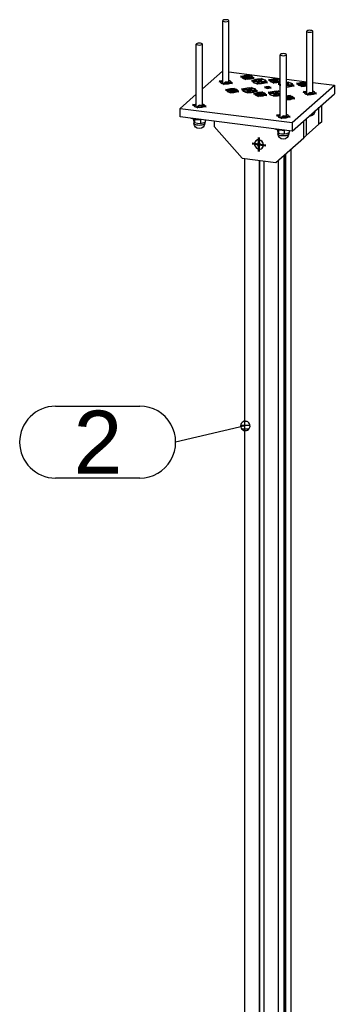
# Model space of a CAD drawing. Header units: millimetres. Extents: x 4464 to 5058, y 2900 to 3320.
# Tile 12 of 110: x 4508 to 4526, y 3017 to 3072. Entities that reach past the tile are written whole.
import ezdxf
from ezdxf.enums import TextEntityAlignment as Align

# ---------------------------------------------------------------- set-up
doc = ezdxf.new("R2010")
doc.units = ezdxf.units.MM
doc.linetypes.add('STRICHPUNKT2', pattern=[18.5, 10, -4, 0.5, -4])
doc.layers.get('0').update_dxf_attribs({"linetype": 'CONTINUOUS'})
doc.layers.add('DIM49', color=4, linetype='CONTINUOUS')
doc.layers.add('TXT_ALL', color=7, linetype='CONTINUOUS')
doc.layers.add('LE_ALL', color=7, linetype='CONTINUOUS', lineweight=50)
doc.styles.add('ARIAL', font='arial.ttf')

# ---------------------------------------------------------------- blocks, each defined once
blk = doc.blocks.new('Profiel 60x60_02880', base_point=(4520.62325692, 3064.25163737))
for p, q in [((4522.79755227, 3064.42610687), (4522.79755225, 2975.81886504)), ((4522.83536477, 3064.45945437), (4522.83536475, 2975.77598969)), ((4522.89772573, 3064.51445156), (4522.89772571, 2975.70527901)), ((4523.20119239, 3064.782084), (4523.20119237, 2975.36118016)), ((4520.62325692, 3064.25163737), (4520.6232569, 3015.10500074)), ((4521.42615423, 3064.15048181), (4521.42615422, 3015.00384519)), ((4521.44972446, 3064.14751224), (4521.44972444, 3015.00087562)), ((4521.69118829, 3064.11709066), (4521.69118828, 3014.97045404)), ((4522.49408561, 3064.15847444), (4522.49408559, 2976.16296389)), ((4520.6232569, 3012.83384331), (4520.6232569, 2997.34876379)), ((4521.42615422, 3012.73268776), (4521.42615421, 2997.24760824)), ((4521.44972444, 3012.72971819), (4521.44972444, 2997.24463867)), ((4521.69118828, 3012.69929661), (4521.69118828, 2997.21421709)), ((4520.6232569, 2995.07760636), (4520.6232569, 2979.5925191)), ((4521.42615421, 2994.97645081), (4521.42615421, 2979.49136355)), ((4521.44972444, 2994.97348124), (4521.44972444, 2979.48839398)), ((4521.69118828, 2994.94305966), (4521.69118827, 2979.45797239)), ((4520.62325689, 2977.32136167), (4520.62325689, 2976.39866615)), ((4521.42615421, 2977.22020612), (4521.42615421, 2976.29751059)), ((4521.44972443, 2977.21723655), (4521.44972443, 2976.29454102)), ((4521.69118827, 2977.18681497), (4521.69118827, 2976.26411944))]:
    blk.add_line(p, q)
blk = doc.blocks.new('Profiel 60x60_02879')
blk.add_blockref('Profiel 60x60_02880', (4520.62325692, 3064.25163737))
blk = doc.blocks.new('Brede Strip 15x200_02926', base_point=(4517.80054966, 3067.19767291))
for p, q in [((4518.27054966, 3068.13327302), (4519.38343248, 3069.11474341)), ((4519.38343248, 3069.11474341), (4519.40368879, 3069.11219136)), ((4519.74368879, 3069.06935538), (4522.60762139, 3068.70853379)), ((4522.94762139, 3068.66569782), (4524.08076052, 3068.52293571)), ((4523.26250552, 3066.25037066), (4525.61952813, 3068.32906921)), ((4524.42076052, 3068.48009973), (4525.61952813, 3068.32906921)), ((4525.61952813, 3068.32906921), (4525.61952813, 3067.85766469)), ((4517.02640988, 3067.03604487), (4517.93054966, 3067.8334212)), ((4517.02640988, 3067.03604487), (4523.26250552, 3066.25037066)), ((4517.02640988, 3066.56464034), (4517.02640988, 3067.03604487)), ((4523.26250552, 3065.77896614), (4517.02640988, 3066.56464034))]:
    blk.add_line(p, q)
blk.add_lwpolyline([(4523.26250552, 3066.25037066), (4523.26250552, 3065.77896614), (4525.61952813, 3067.85766469)])
for centre, major_axis, start_param, end_param in [((4520.77746481, 3068.77281596), (0.30416667, 0), 5.92181818, 9.786145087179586), ((4520.77746481, 3068.77281596), (0.30416667, 0), 3.50295978, 5.92181818), ((4519.57368879, 3068.4968595), (0.3, 0), 2.17325096, 3.14159265), ((4519.57368879, 3068.4968595), (0.3, 0), 3.14159265, 6.28318531), ((4519.57368879, 3068.4968595), (0.3, 0), 6.28318531, 7.251526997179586), ((4520.89179186, 3068.04868503), (0.37883333, 0), 5.92181818, 9.786145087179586), ((4521.45158473, 3068.54237594), (0.37883333, 0), 5.92181818, 9.786145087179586), ((4521.45158473, 3068.54237594), (0.37883333, 0), 3.50295978, 5.92181818), ((4521.91222465, 3068.20223167), (0.13333333, 0), 6.28318531, 9.424777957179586), ((4521.91222465, 3068.20223167), (0.13333333, 0), 3.14159265, 6.28318531), ((4522.33648872, 3068.57639741), (0.30416667, 0), 0.47038232, 3.50295978), ((4522.33648872, 3068.57639741), (0.30416667, 0), 3.50295978, 5.81280299), ((4522.93265745, 3068.35577832), (0.37883333, 0), 2.6021444, 3.50295978), ((4522.93265745, 3068.35577832), (0.37883333, 0), 3.50295978, 3.68104091), ((4522.93265745, 3068.35577832), (0.37883333, 0), 5.92181818, 7.814471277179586), ((4522.93265745, 3068.35577832), (0.37883333, 0), 4.75189934, 5.92181818), ((4523.89551263, 3068.37997886), (0.30416667, 0), 0.91595406, 3.502959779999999), ((4523.89551263, 3068.37997886), (0.30416667, 0), 3.50295978, 5.36723125), ((4519.92893667, 3068.02448449), (0.30416667, 0), 5.92181818, 9.786145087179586), ((4519.92893667, 3068.02448449), (0.30416667, 0), 3.50295978, 5.92181818), ((4520.89179186, 3068.04868503), (0.37883333, 0), 3.50295978, 5.92181818), ((4521.48796058, 3067.82806594), (0.30416667, 0), 5.92181818, 9.786145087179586), ((4521.48796058, 3067.82806594), (0.30416667, 0), 3.50295978, 5.92181818), ((4522.37286458, 3067.86208741), (0.37883333, 0), 0.90245679, 3.50295978), ((4522.37286458, 3067.86208741), (0.37883333, 0), 3.50295978, 5.38072852), ((4523.0469845, 3067.63164738), (0.30416667, 0), 5.92181818, 8.186763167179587), ((4524.25076052, 3067.90760385), (0.3, 0), 2.17325096, 3.14159265), ((4524.25076052, 3067.90760385), (0.3, 0), 3.14159265, 6.28318531), ((4524.25076052, 3067.90760385), (0.3, 0), 6.28318531, 7.251526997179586), ((4518.10054966, 3067.19767291), (0.3, 0), 2.17325096, 3.14159265), ((4518.10054966, 3067.19767291), (0.3, 0), 3.14159265, 6.28318531), ((4518.10054966, 3067.19767291), (0.3, 0), 6.28318531, 7.251526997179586), ((4523.0469845, 3067.63164738), (0.30416667, 0), 4.37960745, 5.92181818), ((4522.77762139, 3066.60841726), (0.3, 0), 2.17325096, 3.14159265), ((4522.77762139, 3066.60841726), (0.3, 0), 3.14159265, 6.28318531), ((4522.77762139, 3066.60841726), (0.3, 0), 6.28318531, 7.251526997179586)]:
    blk.add_ellipse(centre, major_axis=major_axis, ratio=0.33333333, start_param=start_param, end_param=end_param)
blk = doc.blocks.new('_02928', base_point=(4519.92893667, 3068.11876539))
at = {"layer": 'LE_ALL', "color": 1, "linetype": 'STRICHPUNKT2'}
for p, q in [((4520.77746481, 3068.77281596), (4520.39940151, 3068.82044746)), ((4520.77746481, 3068.77281596), (4520.63457032, 3068.64679486)), ((4520.77746481, 3068.77281596), (4520.92035931, 3068.89883706)), ((4520.77746481, 3068.86709687), (4520.77746481, 3068.74312027)), ((4520.77746481, 3068.77281596), (4521.15552811, 3068.72518447)), ((4519.40368879, 3068.51827749), (4519.19952305, 3068.54399995)), ((4519.57368879, 3068.4968595), (4519.43226743, 3068.37213759)), ((4519.57368879, 3068.4968595), (4519.94785453, 3068.44971905)), ((4520.89179186, 3068.04868503), (4521.06108501, 3068.19798756)), ((4521.45158473, 3068.54237594), (4521.00367716, 3068.59880699)), ((4521.45158473, 3068.54237594), (4521.28229158, 3068.39307342)), ((4521.45158473, 3068.54237594), (4521.62087788, 3068.69167846)), ((4521.45158473, 3068.63665684), (4521.45158473, 3068.50859909)), ((4521.45158473, 3068.54237594), (4521.8994923, 3068.48594489)), ((4521.91222465, 3068.20223167), (4521.72514178, 3068.2258019)), ((4521.91222465, 3068.20223167), (4521.84151398, 3068.13987072)), ((4521.91222465, 3068.15778723), (4521.91222465, 3068.26508561)), ((4521.91222465, 3068.20223167), (4521.98293533, 3068.26459263)), ((4521.91222465, 3068.20223167), (4522.09930752, 3068.17866145)), ((4522.33648872, 3068.57639741), (4521.95842542, 3068.62402891)), ((4522.33648872, 3068.57639741), (4522.19359423, 3068.45037631)), ((4522.33648872, 3068.57639741), (4522.47938322, 3068.70241851)), ((4522.33648872, 3068.67067832), (4522.33648872, 3068.54670172)), ((4522.33648872, 3068.57639741), (4522.60762139, 3068.54223791)), ((4522.60762139, 3068.39672901), (4522.48474988, 3068.41220936)), ((4522.94762139, 3068.36897527), (4523.10195059, 3068.50508084)), ((4522.94762139, 3068.35389304), (4523.38056502, 3068.29934727)), ((4523.89551263, 3068.37997886), (4523.51744934, 3068.42761036)), ((4523.89551263, 3068.37997886), (4523.75261814, 3068.25395776)), ((4523.89551263, 3068.37997886), (4524.03840713, 3068.50599996)), ((4523.89551263, 3068.47425977), (4523.89551263, 3068.35028317)), ((4523.89551263, 3068.37997886), (4524.08076052, 3068.35663982)), ((4519.92893667, 3068.02448449), (4519.55087338, 3068.07211598)), ((4519.92893667, 3068.02448449), (4519.78604218, 3067.89846339)), ((4519.92893667, 3068.02448449), (4520.07183117, 3068.15050559)), ((4519.92893667, 3068.11876539), (4519.92893667, 3067.99478879)), ((4519.92893667, 3068.02448449), (4520.30699997, 3067.97685299)), ((4520.89179186, 3068.04868503), (4520.44388429, 3068.10511608)), ((4520.89179186, 3068.04868503), (4520.72249871, 3067.89938251)), ((4520.89179186, 3068.14296594), (4520.89179186, 3068.01490819)), ((4520.89179186, 3068.04868503), (4521.33969943, 3067.99225398)), ((4521.48796058, 3067.82806594), (4521.10989729, 3067.87569743)), ((4521.48796058, 3067.82806594), (4521.34506609, 3067.70204484)), ((4521.48796058, 3067.82806594), (4521.63085508, 3067.95408703)), ((4521.48796058, 3067.92234684), (4521.48796058, 3067.79837024)), ((4521.48796058, 3067.82806594), (4521.86602388, 3067.78043444)), ((4522.37286458, 3067.86208741), (4521.92495701, 3067.91851846)), ((4522.37286458, 3067.86208741), (4522.20357143, 3067.71278489)), ((4522.37286458, 3067.86208741), (4522.54215773, 3068.01138993)), ((4522.37286458, 3067.95636831), (4522.37286458, 3067.82831056)), ((4522.37286458, 3067.86208741), (4522.60762139, 3067.83251083)), ((4523.0469845, 3067.63164738), (4522.94762139, 3067.64416596)), ((4523.0469845, 3067.63164738), (4522.94762139, 3067.54401736)), ((4523.0469845, 3067.63164738), (4523.18987899, 3067.75766848)), ((4523.0469845, 3067.72592829), (4523.0469845, 3067.60195169)), ((4523.0469845, 3067.63164738), (4523.42504779, 3067.58401589)), ((4524.08076052, 3067.92902183), (4523.87659478, 3067.9547443)), ((4524.25076052, 3067.90760385), (4524.10933916, 3067.78288193)), ((4524.25076052, 3067.90760385), (4524.62492626, 3067.8604634)), ((4517.93054966, 3067.21909089), (4517.72638392, 3067.24481336)), ((4518.10054966, 3067.19767291), (4517.9591283, 3067.07295099)), ((4518.10054966, 3067.19767291), (4518.4747154, 3067.15053246)), ((4522.60762139, 3066.62983524), (4522.40345565, 3066.65555771)), ((4522.77762139, 3066.60841726), (4522.63620004, 3066.48369534)), ((4522.77762139, 3066.60841726), (4523.15178713, 3066.5612768))]:
    blk.add_line(p, q, dxfattribs=at)
blk = doc.blocks.new('_02927')
blk.add_blockref('_02928', (4519.92893667, 3068.11876539))
blk = doc.blocks.new('Brede Strip 15x200_02925')
for name, p in [('Brede Strip 15x200_02926', (4517.80054966, 3067.19767291)), ('_02927', (0, 0))]:
    blk.add_blockref(name, p)
blk = doc.blocks.new('Carrosseriering M12 (ISO 7093 _ DIN 9021)_02932', base_point=(4522.86050574, 3065.82961335))
blk.add_ellipse((4522.77762139, 3066.03330374), major_axis=(0.61666667, 0), ratio=0.33333333, start_param=3.85483967, end_param=4.84720404)
blk = doc.blocks.new('Carrosseriering M12 (ISO 7093 _ DIN 9021)_02931')
blk.add_blockref('Carrosseriering M12 (ISO 7093 _ DIN 9021)_02932', (4522.86050574, 3065.82961335))
blk = doc.blocks.new('Hoge dopmoer (DIN 1587)-M12_02934', base_point=(4523.07762139, 3065.62475316))
for p, q in [((4522.45358436, 3065.858414), (4522.45358436, 3065.77158325)), ((4522.45358436, 3065.77158325), (4522.48156061, 3065.70288196)), ((4522.47762139, 3065.71115466), (4522.47762139, 3065.62475316)), ((4522.48156061, 3065.70288196), (4522.50953686, 3065.6576294)), ((4522.50953686, 3065.84818862), (4522.50953686, 3065.6576294)), ((4522.83357389, 3065.82859606), (4522.83357389, 3065.61680457)), ((4522.83357389, 3065.61680457), (4522.96761616, 3065.64164472)), ((4522.96761616, 3065.64164472), (4523.10165843, 3065.68993359)), ((4523.10165843, 3065.79923097), (4523.10165843, 3065.68993359))]:
    blk.add_line(p, q)
blk.add_lwpolyline([(4523.07762139, 3065.67972919), (4523.07762139, 3065.62475316, -1), (4522.47762139, 3065.62475316)], format="xyb")
blk.add_lwpolyline([(4522.50953686, 3065.6576294), (4522.67155537, 3065.62549262), (4522.83357389, 3065.61680457)])
blk.add_ellipse((4522.77762139, 3065.62475316), major_axis=(0.3, 0), ratio=0.33333333, start_param=3.14159265, end_param=6.28318531)
blk = doc.blocks.new('Hoge dopmoer (DIN 1587)-M12_02933')
blk.add_blockref('Hoge dopmoer (DIN 1587)-M12_02934', (4523.07762139, 3065.62475316))
blk = doc.blocks.new('Draadstang-M12x140_02936', base_point=(4522.94762139, 3070.02452868))
for p, q in [((4522.60762139, 3066.52602254), (4522.60762139, 3070.02452868)), ((4522.94762139, 3066.52602254), (4522.94762139, 3070.02452868))]:
    blk.add_line(p, q)
for start_param, end_param in [(6.28318531, 9.424777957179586), (3.14159265, 6.28318531)]:
    blk.add_ellipse((4522.77762139, 3070.02452868), major_axis=(0.17, 0), ratio=0.33333333, start_param=start_param, end_param=end_param)
blk = doc.blocks.new('Draadstang-M12x140_02935')
blk.add_blockref('Draadstang-M12x140_02936', (4522.94762139, 3070.02452868))
blk = doc.blocks.new('Montage_02930')
for name in ['Draadstang-M12x140_02935', 'Carrosseriering M12 (ISO 7093 _ DIN 9021)_02931', 'Hoge dopmoer (DIN 1587)-M12_02933']:
    blk.add_blockref(name, (0, 0))
blk = doc.blocks.new('Draadstang-M12x140_02939', base_point=(4519.74368879, 3071.91297093))
for p, q in [((4519.40368879, 3068.41446479), (4519.40368879, 3071.91297093)), ((4519.74368879, 3068.41446479), (4519.74368879, 3071.91297093))]:
    blk.add_line(p, q)
for start_param, end_param in [(6.28318531, 9.424777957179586), (3.14159265, 6.28318531)]:
    blk.add_ellipse((4519.57368879, 3071.91297093), major_axis=(0.17, 0), ratio=0.33333333, start_param=start_param, end_param=end_param)
blk = doc.blocks.new('Draadstang-M12x140_02938')
blk.add_blockref('Draadstang-M12x140_02939', (4519.74368879, 3071.91297093))
blk = doc.blocks.new('Montage_02937')
blk.add_blockref('Draadstang-M12x140_02938', (0, 0))
blk = doc.blocks.new('Hoge dopmoer (DIN 1587)-M12_02942', base_point=(4524.54918763, 3066.9137131))
blk.add_arc((4524.25076052, 3066.92393975), 0.3, -95.469753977, -1.711001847)
blk.add_ellipse((4524.25076052, 3066.92393975), major_axis=(0.3, 0), ratio=0.33333333, start_param=5.66289664, end_param=6.18073972)
blk = doc.blocks.new('Hoge dopmoer (DIN 1587)-M12_02941')
blk.add_blockref('Hoge dopmoer (DIN 1587)-M12_02942', (4524.54918763, 3066.9137131))
blk = doc.blocks.new('Draadstang-M12x140_02944', base_point=(4524.42076052, 3071.32371528))
for p, q in [((4524.08076052, 3067.82520913), (4524.08076052, 3071.32371528)), ((4524.42076052, 3067.82520913), (4524.42076052, 3071.32371528))]:
    blk.add_line(p, q)
for start_param, end_param in [(6.28318531, 9.424777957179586), (3.14159265, 6.28318531)]:
    blk.add_ellipse((4524.25076052, 3071.32371528), major_axis=(0.17, 0), ratio=0.33333333, start_param=start_param, end_param=end_param)
blk = doc.blocks.new('Draadstang-M12x140_02943')
blk.add_blockref('Draadstang-M12x140_02944', (4524.42076052, 3071.32371528))
blk = doc.blocks.new('Montage_02940')
for name in ['Draadstang-M12x140_02943', 'Hoge dopmoer (DIN 1587)-M12_02941']:
    blk.add_blockref(name, (0, 0))
blk = doc.blocks.new('Carrosseriering M12 (ISO 7093 _ DIN 9021)_02947', base_point=(4518.18343401, 3066.41886901))
blk.add_ellipse((4518.10054966, 3066.62255939), major_axis=(0.61666667, 0), ratio=0.33333333, start_param=3.85483967, end_param=4.84720404)
blk = doc.blocks.new('Carrosseriering M12 (ISO 7093 _ DIN 9021)_02946')
blk.add_blockref('Carrosseriering M12 (ISO 7093 _ DIN 9021)_02947', (4518.18343401, 3066.41886901))
blk = doc.blocks.new('Hoge dopmoer (DIN 1587)-M12_02949', base_point=(4518.40054966, 3066.21400881))
for p, q in [((4517.77651262, 3066.44766966), (4517.77651262, 3066.3608389)), ((4517.77651262, 3066.3608389), (4517.80448887, 3066.29213762)), ((4517.80054966, 3066.30041031), (4517.80054966, 3066.21400881)), ((4517.80448887, 3066.29213762), (4517.83246512, 3066.24688505)), ((4517.83246512, 3066.43744427), (4517.83246512, 3066.24688505)), ((4518.15650216, 3066.41785172), (4518.15650216, 3066.20606023)), ((4518.15650216, 3066.20606023), (4518.29054443, 3066.23090037)), ((4518.29054443, 3066.23090037), (4518.42458669, 3066.27918925)), ((4518.42458669, 3066.38848662), (4518.42458669, 3066.27918925))]:
    blk.add_line(p, q)
blk.add_lwpolyline([(4518.40054966, 3066.26898484), (4518.40054966, 3066.21400881, -1), (4517.80054966, 3066.21400881)], format="xyb")
blk.add_lwpolyline([(4517.83246512, 3066.24688505), (4517.99448364, 3066.21474828), (4518.15650216, 3066.20606023)])
blk.add_ellipse((4518.10054966, 3066.21400881), major_axis=(0.3, 0), ratio=0.33333333, start_param=3.14159265, end_param=6.28318531)
blk = doc.blocks.new('Hoge dopmoer (DIN 1587)-M12_02948')
blk.add_blockref('Hoge dopmoer (DIN 1587)-M12_02949', (4518.40054966, 3066.21400881))
blk = doc.blocks.new('Draadstang-M12x140_02951', base_point=(4518.27054966, 3070.61378434))
for p, q in [((4517.93054966, 3067.11527819), (4517.93054966, 3070.61378434)), ((4518.27054966, 3067.11527819), (4518.27054966, 3070.61378434))]:
    blk.add_line(p, q)
for start_param, end_param in [(6.28318531, 9.424777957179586), (3.14159265, 6.28318531)]:
    blk.add_ellipse((4518.10054966, 3070.61378434), major_axis=(0.17, 0), ratio=0.33333333, start_param=start_param, end_param=end_param)
blk = doc.blocks.new('Draadstang-M12x140_02950')
blk.add_blockref('Draadstang-M12x140_02951', (4518.27054966, 3070.61378434))
blk = doc.blocks.new('Montage_02945')
for name in ['Draadstang-M12x140_02950', 'Carrosseriering M12 (ISO 7093 _ DIN 9021)_02946', 'Hoge dopmoer (DIN 1587)-M12_02948']:
    blk.add_blockref(name, (0, 0))
blk = doc.blocks.new('Montage voetplaat_02929')
for name in ['Montage_02937', 'Montage_02940', 'Montage_02945', 'Montage_02930']:
    blk.add_blockref(name, (0, 0))
blk = doc.blocks.new('Verzonken kopbout (DIN 7991_ISO 10642)-M10x30_02954', base_point=(4523.00578647, 3068.32599114))
for p, q in [((4522.59932411, 3068.31806595), (4522.59932411, 3068.35577832)), ((4522.94762139, 3068.32281785), (4523.00578647, 3068.32599114)), ((4522.97348228, 3068.32422873), (4522.97348228, 3068.39178243)), ((4523.26599078, 3068.31806595), (4523.26599078, 3068.35577832))]:
    blk.add_line(p, q)
blk.add_lwpolyline([(4523.00578647, 3068.32599114), (4523.0466113, 3068.36199526), (4522.97348228, 3068.39178243), (4522.94762139, 3068.39037155)])
for centre, start_param, end_param in [((4522.93265745, 3068.35577832), 2.91800466, 3.14159265), ((4522.93265745, 3068.35577832), 3.14159265, 3.36518064), ((4522.93265745, 3068.31806595), 3.14159265, 3.36518064), ((4522.93265745, 3068.35577832), 6.28318531, 7.809074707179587), ((4522.93265745, 3068.35577832), 4.75729591, 6.28318531), ((4522.93265745, 3068.31806595), 6.02025709, 6.28318531)]:
    blk.add_ellipse(centre, major_axis=(0.33333333, 0), ratio=0.33333333, start_param=start_param, end_param=end_param)
blk = doc.blocks.new('Verzonken kopbout (DIN 7991_ISO 10642)-M10x30_02953')
blk.add_blockref('Verzonken kopbout (DIN 7991_ISO 10642)-M10x30_02954', (4523.00578647, 3068.32599114))
blk = doc.blocks.new('Verzonken kopbout (DIN 7991_ISO 10642)-M10x30_02956', base_point=(4520.96492088, 3068.01889786))
for p, q in [((4520.55845853, 3068.01097267), (4520.55845853, 3068.04868503)), ((4520.81866284, 3068.02583918), (4520.81866284, 3068.0784722)), ((4520.93261669, 3068.01713545), (4520.93261669, 3068.08468915)), ((4521.2251252, 3068.01097267), (4521.2251252, 3068.04868503))]:
    blk.add_line(p, q)
blk.add_lwpolyline([(4520.96492088, 3068.01889786), (4521.00574571, 3068.05490198), (4520.93261669, 3068.08468915), (4520.81866284, 3068.0784722), (4520.77783801, 3068.04246809), (4520.85096703, 3068.01268092)], close=True)
for centre, start_param, end_param in [((4520.89179186, 3068.04868503), 6.28318531, 9.424777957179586), ((4520.89179186, 3068.04868503), 3.14159265, 6.28318531), ((4520.89179186, 3068.01097267), 3.14159265, 3.40452087), ((4520.89179186, 3068.01097267), 6.02025709, 6.28318531)]:
    blk.add_ellipse(centre, major_axis=(0.33333333, 0), ratio=0.33333333, start_param=start_param, end_param=end_param)
blk = doc.blocks.new('Verzonken kopbout (DIN 7991_ISO 10642)-M10x30_02955')
blk.add_blockref('Verzonken kopbout (DIN 7991_ISO 10642)-M10x30_02956', (4520.96492088, 3068.01889786))
blk = doc.blocks.new('Verzonken kopbout (DIN 7991_ISO 10642)-M10x30_02958', base_point=(4521.52471375, 3068.51258877))
for p, q in [((4521.1182514, 3068.50466358), (4521.1182514, 3068.54237594)), ((4521.37845571, 3068.51953008), (4521.37845571, 3068.57216311)), ((4521.49240956, 3068.51082636), (4521.49240956, 3068.57838005)), ((4521.78491806, 3068.50466358), (4521.78491806, 3068.54237594))]:
    blk.add_line(p, q)
blk.add_lwpolyline([(4521.52471375, 3068.51258877), (4521.56553858, 3068.54859288), (4521.49240956, 3068.57838005), (4521.37845571, 3068.57216311), (4521.33763088, 3068.53615899), (4521.4107599, 3068.50637182)], close=True)
for centre, start_param, end_param in [((4521.45158473, 3068.54237594), 6.28318531, 9.424777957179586), ((4521.45158473, 3068.54237594), 3.14159265, 6.28318531), ((4521.45158473, 3068.50466358), 3.14159265, 3.40452087), ((4521.45158473, 3068.50466358), 6.02025709, 6.28318531)]:
    blk.add_ellipse(centre, major_axis=(0.33333333, 0), ratio=0.33333333, start_param=start_param, end_param=end_param)
blk = doc.blocks.new('Verzonken kopbout (DIN 7991_ISO 10642)-M10x30_02957')
blk.add_blockref('Verzonken kopbout (DIN 7991_ISO 10642)-M10x30_02958', (4521.52471375, 3068.51258877))
blk = doc.blocks.new('Verzonken kopbout (DIN 7991_ISO 10642)-M10x30_02960', base_point=(4522.4459936, 3067.83230024))
for p, q in [((4522.03953124, 3067.82437505), (4522.03953124, 3067.86208741)), ((4522.29973556, 3067.83924155), (4522.29973556, 3067.89187458)), ((4522.41368941, 3067.83053783), (4522.41368941, 3067.89809153))]:
    blk.add_line(p, q)
blk.add_lwpolyline([(4522.4459936, 3067.83230024), (4522.48681843, 3067.86830435), (4522.41368941, 3067.89809153), (4522.29973556, 3067.89187458), (4522.25891073, 3067.85587047), (4522.33203975, 3067.8260833)], close=True)
for centre, start_param, end_param in [((4522.37286458, 3067.86208741), 3.14159265, 5.49378396), ((4522.37286458, 3067.82437505), 3.14159265, 3.40452087), ((4522.37286458, 3067.86208741), 0.78940135, 3.14159265)]:
    blk.add_ellipse(centre, major_axis=(0.33333333, 0), ratio=0.33333333, start_param=start_param, end_param=end_param)
blk = doc.blocks.new('Verzonken kopbout (DIN 7991_ISO 10642)-M10x30_02959')
blk.add_blockref('Verzonken kopbout (DIN 7991_ISO 10642)-M10x30_02960', (4522.4459936, 3067.83230024))
blk = doc.blocks.new('Montage voetplaat_02952')
for name in ['Verzonken kopbout (DIN 7991_ISO 10642)-M10x30_02957', 'Verzonken kopbout (DIN 7991_ISO 10642)-M10x30_02953', 'Verzonken kopbout (DIN 7991_ISO 10642)-M10x30_02955', 'Verzonken kopbout (DIN 7991_ISO 10642)-M10x30_02959']:
    blk.add_blockref(name, (0, 0))
blk = doc.blocks.new('Voetplaat + montage_02924')
for name in ['Montage voetplaat_02929', 'Brede Strip 15x200_02925', 'Montage voetplaat_02952']:
    blk.add_blockref(name, (0, 0))
blk = doc.blocks.new('Plaatwerk D_ 12_02990', base_point=(4524.05310952, 3065.53340429))
for p, q in [((4524.90163766, 3067.22454481), (4524.90163766, 3066.28173577)), ((4524.90163766, 3066.28173577), (4524.7602163, 3066.15701385))]:
    blk.add_line(p, q)
blk.add_lwpolyline([(4524.05310952, 3065.53340429), (4524.7602163, 3066.15701385), (4524.7602163, 3067.09982289)])
blk = doc.blocks.new('Plaatwerk D_ 12_02989')
blk.add_blockref('Plaatwerk D_ 12_02990', (4524.05310952, 3065.53340429))
blk = doc.blocks.new('Plaatwerk D_ 12_02992', base_point=(4521.21606257, 3065.25968376))
for p, q in [((4518.92281165, 3066.32571618), (4518.92281165, 3066.03722174)), ((4518.92281165, 3066.03722174), (4520.48183556, 3064.26945478)), ((4523.91168816, 3065.40868237), (4523.91168816, 3066.35149142)), ((4524.05310952, 3066.47621333), (4524.05310952, 3065.53340429)), ((4523.91168816, 3065.40868237), (4524.05310952, 3065.53340429)), ((4522.35266425, 3064.03375252), (4523.91168816, 3065.40868237)), ((4520.48183556, 3064.26945478), (4522.35266425, 3064.03375252))]:
    blk.add_line(p, q)
blk.add_ellipse((4521.41724991, 3065.03155876), major_axis=(0.20118734, -0.228125), ratio=0.8819171, start_param=0, end_param=6.28318531)
blk = doc.blocks.new('_02994', base_point=(4521.38189457, 3065.00037828))
at = {"layer": 'LE_ALL', "color": 1, "linetype": 'STRICHPUNKT2'}
for p, q in [((4521.41724991, 3065.03155876), (4521.03918661, 3065.07919026)), ((4521.38189457, 3065.00037828), (4521.45260524, 3065.06273924)), ((4521.41724991, 3065.03155876), (4521.41724991, 3065.41261075)), ((4521.41724991, 3065.03155876), (4521.41724991, 3064.65050677)), ((4521.41724991, 3065.03155876), (4521.7953132, 3064.98392726))]:
    blk.add_line(p, q, dxfattribs=at)
blk = doc.blocks.new('_02993')
blk.add_blockref('_02994', (4521.38189457, 3065.00037828))
blk = doc.blocks.new('Plaatwerk D_ 12_02991')
for name, p in [('Plaatwerk D_ 12_02992', (4521.21606257, 3065.25968376)), ('_02993', (0, 0))]:
    blk.add_blockref(name, p)
blk = doc.blocks.new('Verzonken kopbout (DIN 7991_ISO 10642)-M8x25_02997', base_point=(4523.82104471, 3068.35966525))
for p, q in [((4523.62884597, 3068.34980897), (4523.62884597, 3068.37997886)), ((4523.87997027, 3068.35224132), (4523.87997027, 3068.41163271)), ((4523.96998056, 3068.36439893), (4523.96998056, 3068.40029248))]:
    blk.add_line(p, q)
blk.add_lwpolyline([(4523.82104471, 3068.35966525), (4523.911055, 3068.34832502), (4523.98552292, 3068.36863863), (4523.96998056, 3068.40029248), (4523.87997027, 3068.41163271), (4523.80550235, 3068.39131909)], close=True)
for centre, start_param, end_param in [((4523.89551263, 3068.37997886), 0.80282198, 3.14159265), ((4523.89551263, 3068.37997886), 3.14159265, 5.48036333), ((4523.89551263, 3068.34980897), 3.14159265, 3.41887899)]:
    blk.add_ellipse(centre, major_axis=(0.26666667, 0), ratio=0.33333333, start_param=start_param, end_param=end_param)
blk = doc.blocks.new('Verzonken kopbout (DIN 7991_ISO 10642)-M8x25_02996')
blk.add_blockref('Verzonken kopbout (DIN 7991_ISO 10642)-M8x25_02997', (4523.82104471, 3068.35966525))
blk = doc.blocks.new('Verzonken kopbout (DIN 7991_ISO 10642)-M8x25_02999', base_point=(4522.2620208, 3068.5560838))
for p, q in [((4522.06982206, 3068.54622752), (4522.06982206, 3068.57639741)), ((4522.32094636, 3068.54865987), (4522.32094636, 3068.60805126)), ((4522.41095665, 3068.56081748), (4522.41095665, 3068.59671103)), ((4522.60315539, 3068.54622752), (4522.60315539, 3068.57639741))]:
    blk.add_line(p, q)
blk.add_lwpolyline([(4522.2620208, 3068.5560838), (4522.35203108, 3068.54474357), (4522.42649901, 3068.56505718), (4522.41095665, 3068.59671103), (4522.32094636, 3068.60805126), (4522.24647844, 3068.58773764)], close=True)
for centre, start_param, end_param in [((4522.33648872, 3068.57639741), 6.28318531, 9.424777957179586), ((4522.33648872, 3068.57639741), 3.14159265, 6.28318531), ((4522.33648872, 3068.54622752), 3.14159265, 3.41887899), ((4522.33648872, 3068.54622752), 6.00589896, 6.28318531)]:
    blk.add_ellipse(centre, major_axis=(0.26666667, 0), ratio=0.33333333, start_param=start_param, end_param=end_param)
blk = doc.blocks.new('Verzonken kopbout (DIN 7991_ISO 10642)-M8x25_02998')
blk.add_blockref('Verzonken kopbout (DIN 7991_ISO 10642)-M8x25_02999', (4522.2620208, 3068.5560838))
blk = doc.blocks.new('Verzonken kopbout (DIN 7991_ISO 10642)-M8x25_03001', base_point=(4520.70299689, 3068.75250235))
for p, q in [((4520.51079815, 3068.74264607), (4520.51079815, 3068.77281596)), ((4520.76192245, 3068.74507842), (4520.76192245, 3068.80446981)), ((4520.85193274, 3068.75723604), (4520.85193274, 3068.79312958)), ((4521.04413148, 3068.74264607), (4521.04413148, 3068.77281596))]:
    blk.add_line(p, q)
blk.add_lwpolyline([(4520.70299689, 3068.75250235), (4520.79300717, 3068.74116212), (4520.8674751, 3068.76147573), (4520.85193274, 3068.79312958), (4520.76192245, 3068.80446981), (4520.68745452, 3068.78415619)], close=True)
for centre, start_param, end_param in [((4520.77746481, 3068.77281596), 6.28318531, 9.424777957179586), ((4520.77746481, 3068.77281596), 3.14159265, 6.28318531), ((4520.77746481, 3068.74264607), 3.14159265, 3.41887899), ((4520.77746481, 3068.74264607), 6.00589896, 6.28318531)]:
    blk.add_ellipse(centre, major_axis=(0.26666667, 0), ratio=0.33333333, start_param=start_param, end_param=end_param)
blk = doc.blocks.new('Verzonken kopbout (DIN 7991_ISO 10642)-M8x25_03000')
blk.add_blockref('Verzonken kopbout (DIN 7991_ISO 10642)-M8x25_03001', (4520.70299689, 3068.75250235))
blk = doc.blocks.new('Montage_02995')
for name in ['Verzonken kopbout (DIN 7991_ISO 10642)-M8x25_03000', 'Verzonken kopbout (DIN 7991_ISO 10642)-M8x25_02998', 'Verzonken kopbout (DIN 7991_ISO 10642)-M8x25_02996']:
    blk.add_blockref(name, (0, 0))
blk = doc.blocks.new('Verzonken kopbout (DIN 7991_ISO 10642)-M8x25_03004', base_point=(4523.12145242, 3067.651961))
for p, q in [((4523.03144213, 3067.60390984), (4523.03144213, 3067.66330123)), ((4523.12145242, 3067.61606746), (4523.12145242, 3067.651961)), ((4523.31365116, 3067.6014775), (4523.31365116, 3067.63164738))]:
    blk.add_line(p, q)
blk.add_lwpolyline([(4523.12145242, 3067.651961), (4523.03144213, 3067.66330123), (4522.95697421, 3067.64298762), (4522.97251657, 3067.61133377), (4523.06252686, 3067.59999354), (4523.13699478, 3067.62030715)], close=True)
for centre, start_param, end_param in [((4523.0469845, 3067.63164738), 6.28318531, 8.235803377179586), ((4523.0469845, 3067.63164738), 4.33056724, 6.28318531), ((4523.0469845, 3067.6014775), 6.00589896, 6.28318531)]:
    blk.add_ellipse(centre, major_axis=(0.26666667, 0), ratio=0.33333333, start_param=start_param, end_param=end_param)
blk = doc.blocks.new('Verzonken kopbout (DIN 7991_ISO 10642)-M8x25_03003')
blk.add_blockref('Verzonken kopbout (DIN 7991_ISO 10642)-M8x25_03004', (4523.12145242, 3067.651961))
blk = doc.blocks.new('Verzonken kopbout (DIN 7991_ISO 10642)-M8x25_03006', base_point=(4521.56242851, 3067.84837955))
for p, q in [((4521.22129392, 3067.79789605), (4521.22129392, 3067.82806594)), ((4521.47241822, 3067.8003284), (4521.47241822, 3067.85971978)), ((4521.56242851, 3067.81248601), (4521.56242851, 3067.84837955)), ((4521.75462725, 3067.79789605), (4521.75462725, 3067.82806594))]:
    blk.add_line(p, q)
blk.add_lwpolyline([(4521.56242851, 3067.84837955), (4521.47241822, 3067.85971978), (4521.3979503, 3067.83940617), (4521.41349266, 3067.80775232), (4521.50350295, 3067.79641209), (4521.57797087, 3067.81672571)], close=True)
for centre, start_param, end_param in [((4521.48796058, 3067.82806594), 6.28318531, 9.424777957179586), ((4521.48796058, 3067.82806594), 3.14159265, 6.28318531), ((4521.48796058, 3067.79789605), 3.14159265, 3.41887899), ((4521.48796058, 3067.79789605), 6.00589896, 6.28318531)]:
    blk.add_ellipse(centre, major_axis=(0.26666667, 0), ratio=0.33333333, start_param=start_param, end_param=end_param)
blk = doc.blocks.new('Verzonken kopbout (DIN 7991_ISO 10642)-M8x25_03005')
blk.add_blockref('Verzonken kopbout (DIN 7991_ISO 10642)-M8x25_03006', (4521.56242851, 3067.84837955))
blk = doc.blocks.new('Verzonken kopbout (DIN 7991_ISO 10642)-M8x25_03008', base_point=(4520.0034046, 3068.0447981))
for p, q in [((4519.66227001, 3067.9943146), (4519.66227001, 3068.02448449)), ((4519.91339431, 3067.99674695), (4519.91339431, 3068.05613833)), ((4520.0034046, 3068.00890456), (4520.0034046, 3068.0447981)), ((4520.19560334, 3067.9943146), (4520.19560334, 3068.02448449))]:
    blk.add_line(p, q)
blk.add_lwpolyline([(4520.0034046, 3068.0447981), (4519.91339431, 3068.05613833), (4519.83892639, 3068.03582472), (4519.85446875, 3068.00417087), (4519.94447903, 3067.99283064), (4520.01894696, 3068.01314426)], close=True)
for centre, start_param, end_param in [((4519.92893667, 3068.02448449), 6.28318531, 9.424777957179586), ((4519.92893667, 3068.02448449), 3.14159265, 6.28318531), ((4519.92893667, 3067.9943146), 3.14159265, 3.41887899), ((4519.92893667, 3067.9943146), 6.00589896, 6.28318531)]:
    blk.add_ellipse(centre, major_axis=(0.26666667, 0), ratio=0.33333333, start_param=start_param, end_param=end_param)
blk = doc.blocks.new('Verzonken kopbout (DIN 7991_ISO 10642)-M8x25_03007')
blk.add_blockref('Verzonken kopbout (DIN 7991_ISO 10642)-M8x25_03008', (4520.0034046, 3068.0447981))
blk = doc.blocks.new('Montage_03002')
for name in ['Verzonken kopbout (DIN 7991_ISO 10642)-M8x25_03007', 'Verzonken kopbout (DIN 7991_ISO 10642)-M8x25_03005', 'Verzonken kopbout (DIN 7991_ISO 10642)-M8x25_03003']:
    blk.add_blockref(name, (0, 0))
blk = doc.blocks.new('Verzonken kopbout (DIN 7991_ISO 10642)-M8x20_03014', base_point=(4521.4952011, 3064.97637691))
for p, q in [((4521.25218019, 3065.24153651), (4521.24086649, 3065.23155876)), ((4521.37465405, 3065.02719924), (4521.45260525, 3064.97201739)), ((4521.45260525, 3064.97201739), (4521.41724991, 3064.94083692)), ((4521.45260525, 3064.97201739), (4521.4952011, 3064.99143796)), ((4521.60494704, 3064.84153651), (4521.59363333, 3064.83155876))]:
    blk.add_line(p, q)
blk.add_lwpolyline([(4521.4952011, 3064.97637691), (4521.4952011, 3065.06709875), (4521.41724991, 3065.1222806), (4521.33929871, 3065.08674061), (4521.33929871, 3064.99601877), (4521.41724991, 3064.94083692)], close=True)
blk.add_lwpolyline([(4521.37465405, 3065.10286003), (4521.37465405, 3065.02719924), (4521.33929871, 3064.99601877)])
for centre, start_param, end_param in [((4521.41724991, 3065.03155876), 3.14159265, 6.28318531), ((4521.41724991, 3065.03155876), 0, 3.14159265), ((4521.42856362, 3065.04153651), 0, 3.14159265)]:
    blk.add_ellipse(centre, major_axis=(0.17638342, -0.2), ratio=0.8819171, start_param=start_param, end_param=end_param)
blk = doc.blocks.new('Verzonken kopbout (DIN 7991_ISO 10642)-M8x20_03013')
blk.add_blockref('Verzonken kopbout (DIN 7991_ISO 10642)-M8x20_03014', (4521.4952011, 3064.97637691))
blk = doc.blocks.new('Montage baluster_03012')
blk.add_blockref('Verzonken kopbout (DIN 7991_ISO 10642)-M8x20_03013', (0, 0))
blk = doc.blocks.new('Schoren + montage_02988')
for name in ['Montage_02995', 'Montage_03002', 'Plaatwerk D_ 12_02989', 'Plaatwerk D_ 12_02991', 'Montage baluster_03012']:
    blk.add_blockref(name, (0, 0))
blk = doc.blocks.new('Eind koker - ihw op maat maken_02878')
for name in ['Voetplaat + montage_02924', 'Schoren + montage_02988', 'Profiel 60x60_02879']:
    blk.add_blockref(name, (0, 0))
blk = doc.blocks.new('_A3D0207_02745')
blk.add_blockref('Eind koker - ihw op maat maken_02878', (0, 0))
blk = doc.blocks.new('_ANS0207_02744')
blk.add_blockref('_A3D0207_02745', (0, 0))
blk = doc.blocks.new('SHAPE_06132', base_point=(4520.6615664, 3049.38987027))
at = {"layer": 'DIM49', "color": 3}
for p, q in [((4510.0942325, 3050.48667667), (4514.78200219, 3050.48667667)), ((4520.77138675, 3049.62670919), (4520.54971203, 3049.62670919)), ((4520.6615664, 3049.38987027), (4516.78200219, 3048.48667667)), ((4520.40306014, 3049.42670919), (4520.92025749, 3049.42670919)), ((4520.45732201, 3049.22670919), (4520.86537373, 3049.22670919)), ((4514.78200219, 3046.48667667), (4510.0942325, 3046.48667667))]:
    blk.add_line(p, q, dxfattribs=at)
blk.add_lwpolyline([(4520.89382297, 3049.51391225), (4520.8538046, 3049.56979804), (4520.8006855, 3049.61342206), (4520.73808568, 3049.64181139), (4520.67027118, 3049.65303135), (4520.60186348, 3049.64631732), (4520.53752442, 3049.62212684), (4520.48163863, 3049.58210847), (4520.43801461, 3049.52898937), (4520.40962528, 3049.46638954), (4520.39840532, 3049.39857505), (4520.40511935, 3049.33016734), (4520.42930983, 3049.26582829), (4520.46932821, 3049.2099425), (4520.5224473, 3049.16631848), (4520.58504713, 3049.13792915), (4520.65286162, 3049.12670919), (4520.72126933, 3049.13342322), (4520.78560838, 3049.1576137), (4520.84149418, 3049.19763207), (4520.88511819, 3049.25075117), (4520.91350752, 3049.313351), (4520.92472748, 3049.38116549), (4520.91801345, 3049.4495732)], close=True, dxfattribs=at)
for centre, start_param, end_param in [((4510.0942325, 3048.48667667), 1.57079633, 4.71238898), ((4514.78200219, 3048.48667667), 4.71238898, 7.853981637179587)]:
    blk.add_ellipse(centre, major_axis=(2, 0), ratio=1, start_param=start_param, end_param=end_param, dxfattribs=at)
at = {"layer": 'TXT_ALL', "style": 'ARIAL'}
blk.add_text('2', height=3.5, dxfattribs=at).set_placement((4511.0942325, 3048.48667667), align=Align.MIDDLE_LEFT)
blk = doc.blocks.new('PART_1762_06131')
blk.add_blockref('SHAPE_06132', (4520.6615664, 3049.38987027))
blk = doc.blocks.new('VIEW_207_06130')
blk.add_blockref('PART_1762_06131', (0, 0))
blk = doc.blocks.new('DVI_FIGURE_06040')
blk.add_blockref('VIEW_207_06130', (0, 0))

msp = doc.modelspace()

# ---------------------------------------------------------------- block references
for name in ['_ANS0207_02744', 'DVI_FIGURE_06040']:
    msp.add_blockref(name, (0, 0))

doc.saveas('drawing.dxf')
